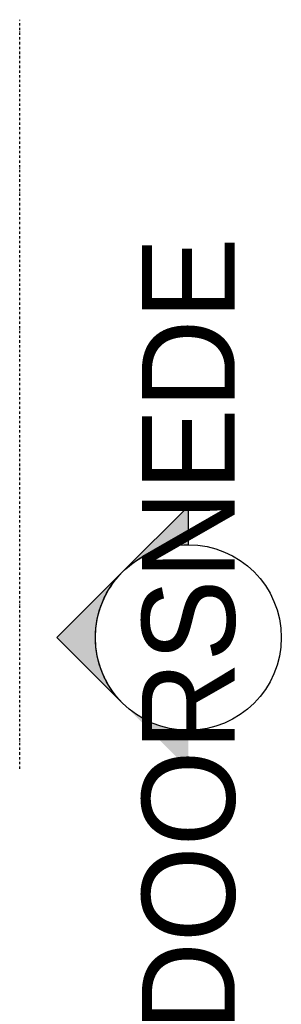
# Model space of a CAD drawing. Extents: x 0 to 286551, y -50 to 581131.
# Tile 98 of 207: x 134405 to 135812, y 549089 to 554391. Entities that reach past the tile are written whole.
import ezdxf
from ezdxf.enums import TextEntityAlignment as Align

# ---------------------------------------------------------------- set-up
doc = ezdxf.new("R2010")
doc.units = 0
doc.header["$MEASUREMENT"] = 0
doc.linetypes.add('DASHDOT', pattern=[25.4, 12.7, -6.35, 0, -6.35])
doc.layers.add('DOORSNEDEN', color=3, linetype='CONTINUOUS')

msp = doc.modelspace()

# ---------------------------------------------------------------- hatches: boundary and pattern name
at = {"layer": 'DOORSNEDEN'}
h = msp.add_hatch(color=256, dxfattribs=at)
edge = h.paths.add_edge_path()
edge.add_line((135311.7359057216, 551771.2884407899), (134958.1825151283, 551417.7350501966))
edge.add_ellipse((135311.7359057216, 551064.1816596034), major_axis=(-353.553390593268, 353.553390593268), ratio=0.999999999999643, start_angle=314.99999999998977, end_angle=360, ccw=False)
edge.add_line((135311.7359057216, 551564.1816596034), (135311.7359057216, 551771.2884407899))
edge = h.paths.add_edge_path()
edge.add_ellipse((135311.7359057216, 551064.1816596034), major_axis=(353.5533905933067, 353.5533905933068), ratio=0.9999999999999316, start_angle=90.00000000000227, end_angle=134.999999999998, ccw=False)
edge.add_line((134958.1825151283, 551417.7350501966), (134604.629124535, 551064.1816596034))
edge.add_line((134604.629124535, 551064.1816596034), (134958.1825151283, 550710.6282690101))
edge.add_ellipse((135311.7359057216, 551064.1816596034), major_axis=(-353.5533905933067, 353.5533905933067), ratio=0.9999999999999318, start_angle=45.000000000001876, end_angle=89.99999999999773, ccw=False)
edge = h.paths.add_edge_path()
edge.add_ellipse((135311.7359057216, 551064.1816596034), major_axis=(353.5533905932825, 353.5533905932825), ratio=0.9999999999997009, start_angle=179.9999999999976, end_angle=225.0000000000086, ccw=False)
edge.add_line((134958.1825151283, 550710.6282690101), (135311.7359057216, 550357.0748784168))
edge.add_line((135311.7359057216, 550357.0748784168), (135311.7359057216, 550564.1816596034))

# ---------------------------------------------------------------- linework, layer by layer
at = {"layer": 'DOORSNEDEN', "linetype": 'DASHDOT'}
msp.add_lwpolyline([(134404.629124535, 550357.0748784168), (134404.629124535, 554391.3165621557)], dxfattribs=at)
at = {"layer": 'DOORSNEDEN'}
for points in [[(135311.7359057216, 551771.2884407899), (134958.1825151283, 551417.7350501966, -0.1989123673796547), (135311.7359057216, 551564.1816596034)], [(134811.7359057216, 551064.1816596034, -0.1989123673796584), (134958.1825151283, 551417.7350501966), (134604.629124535, 551064.1816596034), (134958.1825151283, 550710.6282690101, -0.1989123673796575)]]:
    msp.add_lwpolyline(points, format="xyb", close=True, dxfattribs=at)
msp.add_circle((135311.7359057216, 551064.1816596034), 500, dxfattribs=at)

# ---------------------------------------------------------------- texts
msp.add_attdef('DOORSNEDE', text='A', height=500, rotation=90, dxfattribs=at).set_placement((135311.7359057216, 551064.1816596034), align=Align.MIDDLE_CENTER)

doc.saveas('drawing.dxf')
